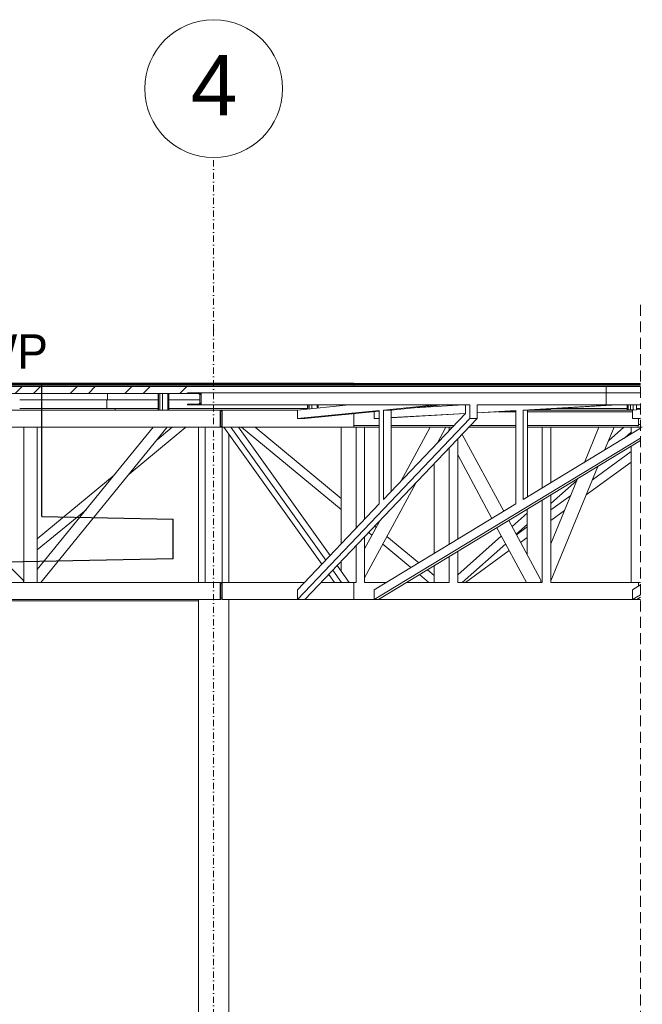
# Model space of a CAD drawing. Header units: centimetres. Extents: x -1589 to 108054, y -205274 to 31709.
# Tile 74 of 256: x 2344 to 2705, y -4280 to -3709. Entities that reach past the tile are written whole.
import ezdxf

# ---------------------------------------------------------------- set-up
doc = ezdxf.new("R2010")
doc.units = ezdxf.units.CM
doc.header["$LTSCALE"] = 0.01
doc.header["$MEASUREMENT"] = 0
doc.linetypes.add('DASHED', pattern=[19.05, 12.7, -6.35])
doc.linetypes.add('Kropki i Kreski', pattern=[72, 36, -18, 0, -18])
for name, color, linetype, lineweight in [('2_lądowisko_IFC.ISTN_Nr_pióra__1', 8, 'Continuous', 9), ('2_stropy.K_IR_Nr_pióra__1', 8, 'Continuous', 9), ('4_osie.ISTN_Nr_pióra__1', 8, 'Continuous', 15), ('Nowe_2_stropy.K_IR_Nr_pióra__86', 7, 'Continuous', 0), ('Nowe_2_stropy.K_IR_Nr_pióra__89', 7, 'Continuous', 9), ('Nowe_3_lądowisko.K_IR_Nr_pióra__84', 7, 'Continuous', 15)]:
    doc.layers.add(name, color=color, linetype=linetype, lineweight=lineweight)
doc.layers.add('_KD', color=7, linetype='Continuous')
doc.layers.add('Nowe_2_stropy.K_IR', color=7, linetype='Continuous')
doc.styles.add('GENERATED_STYLE_1', font='txt')

msp = doc.modelspace()

# ---------------------------------------------------------------- hatches: boundary and pattern name
at = {"layer": 'Nowe_2_stropy.K_IR', "linetype": 'Continuous', "lineweight": 5, "ltscale": 0.1}
h = msp.add_hatch(dxfattribs=at)
h.set_pattern_fill('Stal', color=8, scale=0.1, style=0, pattern_type=2)
h.set_pattern_definition([(45, (-1.934, -5325.058), (-15.9099, 15.9099), []), (45, (-7.237, -5319.755), (-15.9099, 15.9099), [])])
h.paths.add_polyline_path([(2048.28753, -3921.50777), (2048.28753, -3925.50777), (2448.33636, -3925.50777), (2448.33636, -3921.50777)])

# ---------------------------------------------------------------- linework, layer by layer
at = {"layer": '2_lądowisko_IFC.ISTN_Nr_pióra__1', "color": 8, "linetype": 'Continuous', "lineweight": 5, "ltscale": 0.1}
for p, q in [((2049.48876, -3920.65833), (2537.97235, -3920.65833)), ((2363.53907, -3920.05833), (2276.93455, -3920.05833)), ((2363.53907, -3920.05833), (2363.53907, -3920.65833)), ((2363.71228, -3920.05833), (2363.7049, -3920.05833)), ((2363.71228, -3920.05833), (2363.71228, -3920.65833)), ((2450.3168, -3920.05833), (2363.71228, -3920.05833)), ((2450.3168, -3920.05833), (2450.3168, -3920.65833)), ((2450.53994, -3920.05833), (2450.53099, -3920.05833)), ((2450.53994, -3920.05833), (2450.53994, -3920.65833)), ((2537.35994, -3920.05833), (2450.53994, -3920.05833)), ((2537.35994, -3920.05833), (2537.35994, -3920.65833)), ((2537.63114, -3920.25833), (2537.63114, -3920.05833)), ((2537.97235, -3920.65833), (2537.97235, -3921.50777)), ((2704.41567, -3920.65833), (2537.97235, -3920.65833)), ((2344.15867, -3929.05833), (2395.14922, -3929.05833)), ((2394.71005, -3934.15833), (2394.70999, -3929.05833)), ((2395.14922, -3929.05833), (2395.14922, -3925.50777)), ((2395.14922, -3929.05833), (2424.52704, -3929.05833)), ((2424.52704, -3935.05722), (2424.52704, -3925.50777)), ((2424.64689, -3935.05722), (2424.64689, -3925.50777)), ((2425.44684, -3935.05722), (2425.44684, -3925.50777)), ((2427.08605, -3935.05722), (2427.08605, -3925.50777)), ((2430.20381, -3935.05722), (2430.20381, -3925.50777)), ((2430.76294, -3935.05722), (2430.76294, -3925.50777)), ((2430.76294, -3929.05833), (2448.73756, -3929.05833)), ((2441.53712, -3925.05782), (2441.53712, -3925.45782)), ((2449.53757, -3925.05783), (2441.53712, -3925.05782)), ((2448.38606, -3925.63356), (2448.73756, -3926.05782)), ((2449.53758, -3926.05782), (2448.73756, -3926.05782)), ((2448.73756, -3926.05782), (2448.73756, -3931.05782)), ((2449.53757, -3925.05783), (2605.327, -3925.05783)), ((2449.53761, -3932.05782), (2449.53757, -3925.05783)), ((2605.327, -3925.05783), (2609.65721, -3925.05783)), ((2684.39266, -3925.05804), (2609.65721, -3925.05783)), ((2704.41567, -3925.05793), (2684.39266, -3925.05804)), ((2684.39266, -3925.05804), (2684.39266, -3925.45783)), ((2684.39266, -3925.45791), (2684.39266, -3931.65783)), ((2460.49452, -3935.05833), (2299.90483, -3935.05833)), ((2344.15867, -3934.15833), (2399.54158, -3934.15833)), ((2399.54158, -3935.05833), (2399.54158, -3934.15833)), ((2399.54158, -3934.15833), (2424.52704, -3934.15833)), ((2424.52704, -3935.05722), (2424.64689, -3935.05722)), ((2424.64689, -3935.05722), (2425.44684, -3935.05722)), ((2425.44684, -3935.05722), (2426.17547, -3935.05722)), ((2426.17547, -3935.05722), (2427.08605, -3935.05722)), ((2427.08605, -3935.05722), (2430.20381, -3935.05722)), ((2430.20381, -3935.05722), (2430.76294, -3935.05722)), ((2430.76294, -3934.15833), (2511.13132, -3934.15833)), ((2447.53748, -3931.65782), (2441.53712, -3931.65782)), ((2441.53712, -3931.65782), (2441.53712, -3932.05782)), ((2449.53761, -3932.05782), (2441.53712, -3932.05782)), ((2441.53712, -3932.05782), (2449.53761, -3932.05782)), ((2449.5376, -3931.65782), (2447.53748, -3931.65782)), ((2448.73756, -3931.05782), (2448.38606, -3931.48209)), ((2449.5376, -3931.05782), (2448.73756, -3931.05782)), ((2605.32701, -3932.05782), (2449.53761, -3932.05782)), ((2460.49452, -3935.16393), (2460.49452, -3935.05833)), ((2460.49452, -3935.05833), (2461.7004, -3935.05833)), ((2460.49452, -3936.02158), (2460.49452, -3935.16393)), ((2460.49452, -3935.16393), (2460.9004, -3935.27269)), ((2460.49452, -3944.09508), (2460.49452, -3936.02158)), ((2460.66609, -3936.09264), (2460.49452, -3936.02158)), ((2460.9004, -3936.65833), (2460.66609, -3936.09264)), ((2460.9004, -3935.27269), (2461.48604, -3935.85833)), ((2461.48604, -3935.85833), (2461.7004, -3936.65833)), ((2461.7004, -3935.05833), (2461.7004, -3936.65833)), ((2505.32801, -3935.05833), (2461.7004, -3935.05833)), ((2535.33122, -3932.05782), (2505.32801, -3935.05833)), ((2505.32801, -3935.05833), (2505.32801, -3940.06457)), ((2552.83017, -3935.31407), (2505.32801, -3940.06457)), ((2552.83017, -3935.74712), (2509.65822, -3940.06457)), ((2511.13132, -3934.47796), (2511.13132, -3932.05782)), ((2511.25117, -3934.46598), (2511.25117, -3932.05782)), ((2512.05112, -3934.38598), (2512.05112, -3932.05782)), ((2513.69033, -3934.22204), (2513.69033, -3932.05782)), ((2516.80809, -3933.91025), (2516.80809, -3932.05782)), ((2517.36722, -3933.85433), (2517.36722, -3932.05782)), ((2549.76219, -3936.05833), (2549.71827, -3936.05833)), ((2549.76219, -3936.05393), (2549.76219, -3940.06457)), ((2552.83017, -3989.53345), (2552.83017, -3935.31407)), ((2585.39067, -3932.05782), (2555.33002, -3935.06407)), ((2555.33002, -3986.90858), (2555.33002, -3935.06407)), ((2559.66023, -3935.06407), (2555.33002, -3935.06407)), ((2589.72088, -3932.05782), (2559.66023, -3935.06407)), ((2559.66023, -3982.36181), (2559.66023, -3935.06407)), ((2601.73345, -3932.05782), (2573.31453, -3933.69856)), ((2596.60483, -3932.35392), (2596.60483, -3932.05782)), ((2597.16394, -3932.32164), (2597.16394, -3932.05782)), ((2598.54958, -3932.24164), (2598.54958, -3932.05782)), ((2600.18881, -3932.147), (2600.18881, -3932.05782)), ((2602.82716, -3937.03609), (2602.82715, -3932.05782)), ((2605.32701, -3940.05834), (2605.32701, -3932.05782)), ((2609.65723, -3940.05834), (2609.65692, -3932.05782)), ((2684.39266, -3932.05804), (2609.65692, -3932.05782)), ((2632.04495, -3935.31407), (2609.65709, -3936.60661)), ((2632.04495, -3935.4584), (2609.6571, -3936.75093)), ((2632.04495, -3936.05833), (2621.65365, -3936.05833)), ((2632.04495, -3989.53345), (2632.04495, -3935.31407)), ((2688.44193, -3932.05805), (2636.37516, -3935.06407)), ((2636.37516, -3986.90858), (2636.37516, -3935.06407)), ((2638.87501, -3935.06407), (2636.37516, -3935.06407)), ((2690.94169, -3932.05806), (2638.87501, -3935.06407)), ((2638.87501, -3985.39324), (2638.87501, -3935.06407)), ((2699.75821, -3936.05833), (2638.87501, -3936.05833)), ((2699.75821, -3935.05833), (2638.9745, -3935.05833)), ((2646.60483, -3935.0181), (2646.60483, -3934.6178)), ((2646.60483, -3935.0181), (2647.16394, -3935.0181)), ((2647.16394, -3935.0181), (2647.16394, -3934.58552)), ((2647.16394, -3935.0181), (2648.54958, -3935.0181)), ((2648.54958, -3935.0181), (2648.54958, -3934.50552)), ((2648.54958, -3935.0181), (2649.46016, -3935.0181)), ((2649.46016, -3935.0181), (2650.18881, -3935.0181)), ((2650.18881, -3935.0181), (2650.18881, -3934.41088)), ((2650.18881, -3935.0181), (2651.98881, -3935.0181)), ((2651.1745, -3935.05833), (2651.1745, -3935.0181)), ((2651.98881, -3935.0181), (2651.98881, -3934.30696)), ((2651.98881, -3935.0181), (2652.10869, -3935.0181)), ((2652.10869, -3935.0181), (2652.10869, -3934.30004)), ((2654.56327, -3934.15833), (2696.60483, -3934.15833)), ((2684.39266, -3931.65796), (2684.39266, -3932.05804)), ((2704.41567, -3932.05808), (2684.39266, -3932.05804)), ((2704.41567, -3932.05809), (2684.39266, -3932.05805)), ((2696.60483, -3935.0181), (2696.60483, -3932.05807)), ((2696.60483, -3935.0181), (2697.16394, -3935.0181)), ((2697.16394, -3935.0181), (2697.16394, -3932.05807)), ((2697.16394, -3935.0181), (2698.54958, -3935.0181)), ((2698.54958, -3935.0181), (2698.54958, -3932.05807)), ((2698.54958, -3935.0181), (2699.46017, -3935.0181)), ((2699.46017, -3935.0181), (2700.18881, -3935.0181)), ((2704.41567, -3934.78943), (2699.75821, -3935.05833)), ((2699.75821, -3935.05833), (2699.75821, -3936.05833)), ((2699.75821, -3936.05833), (2699.75821, -3940.06457)), ((2700.18881, -3935.0181), (2700.18881, -3932.05808)), ((2700.18881, -3935.0181), (2700.45496, -3935.0181)), ((2701.98881, -3934.92955), (2701.98881, -3932.05808)), ((2702.1087, -3934.92262), (2702.1087, -3932.05808)), ((2702.1087, -3934.15833), (2704.41567, -3934.15833)), ((2460.9004, -3943.45833), (2460.9004, -3936.65833)), ((2461.7004, -3936.65833), (2461.7004, -3943.45833)), ((2605.32701, -3940.05834), (2505.32785, -4045.0585)), ((2505.32801, -3940.06457), (2509.65822, -3940.06457)), ((2609.65723, -3940.05834), (2509.65806, -4045.0585)), ((2537.97235, -3937.23299), (2537.97235, -3944.05833)), ((2552.83017, -3939.88745), (2549.76219, -3940.06457)), ((2549.76219, -3940.06457), (2552.26204, -3940.06457)), ((2552.83017, -3940.03177), (2552.26204, -3940.06457)), ((2602.82716, -3937.03609), (2555.33002, -3986.90858)), ((2602.82716, -3937.00093), (2559.66023, -3939.49312)), ((2602.71715, -3937.1516), (2559.66023, -3939.63745)), ((2609.65723, -3940.05834), (2605.32701, -3940.05834)), ((2704.41567, -3939.79568), (2699.75821, -3940.06457)), ((2699.75821, -3940.06457), (2702.25806, -3940.06457)), ((2704.41567, -3939.94001), (2702.25806, -3940.06457)), ((2703.23989, -3943.45833), (2703.23989, -3940.00789)), ((2460.49452, -3945.05833), (2299.8474, -3945.05833)), ((2346.5922, -3945.05833), (2346.5922, -4035.05833)), ((2354.38658, -3945.05833), (2354.38658, -4035.05833)), ((2354.38658, -4027.53328), (2421.67066, -3945.05833)), ((2356.36771, -4035.05833), (2429.79082, -3945.05833)), ((2407.61666, -3972.23878), (2440.47784, -3945.05833)), ((2423.89373, -3952.28681), (2432.63297, -3945.05833)), ((2447.8104, -4035.05833), (2447.8104, -3945.05833)), ((2451.7004, -4035.05833), (2451.7004, -3945.05833)), ((2460.49452, -3944.09508), (2460.66609, -3944.02401)), ((2460.49452, -3944.95272), (2460.49452, -3944.09508)), ((2460.9004, -3944.84397), (2460.49452, -3944.95272)), ((2460.49452, -3945.05833), (2460.49452, -3944.95272)), ((2460.49452, -3945.05833), (2461.7004, -3945.05833)), ((2460.66609, -3944.02401), (2460.9004, -3943.45833)), ((2461.48604, -3944.25833), (2460.9004, -3944.84397)), ((2461.7004, -3943.45833), (2461.48604, -3944.25833)), ((2461.7004, -3943.45833), (2461.7004, -3945.05833)), ((2461.7004, -4035.05833), (2461.7004, -3945.05833)), ((2537.97235, -3945.05833), (2461.7004, -3945.05833)), ((2462.66626, -3945.05832), (2519.4309, -4024.60303)), ((2466.66602, -3945.05832), (2521.71738, -4022.2022)), ((2471.15473, -3945.05832), (2524.28337, -4019.50788)), ((2530.65193, -3992.85803), (2472.90989, -3945.05833)), ((2530.65193, -3986.36712), (2480.75091, -3945.05833)), ((2530.65193, -3945.05833), (2530.65193, -4012.82083)), ((2537.97235, -3945.05833), (2537.97235, -3944.05833)), ((2552.83017, -3944.05833), (2537.97235, -3944.05833)), ((2538.44616, -3945.05833), (2537.97235, -3945.05833)), ((2539.31219, -3945.05833), (2538.44616, -3945.05833)), ((2539.31219, -3945.05833), (2539.31219, -4003.72747)), ((2544.31219, -3945.05833), (2539.31219, -3945.05833)), ((2544.31219, -3945.05833), (2544.31219, -3998.47742)), ((2552.83017, -3945.05833), (2544.31219, -3945.05833)), ((2596.13938, -3944.05833), (2559.66023, -3944.05833)), ((2592.44616, -3945.05833), (2559.66023, -3945.05833)), ((2582.36161, -3945.05833), (2565.56676, -3976.1599)), ((2591.31327, -3945.3723), (2586.63219, -3954.04097)), ((2591.31327, -3945.3723), (2591.44659, -3945.05833)), ((2593.31219, -3945.05833), (2592.44616, -3945.05833)), ((2593.31219, -3945.05833), (2593.31219, -3947.02691)), ((2595.18701, -3945.05833), (2593.31219, -3945.05833)), ((2632.04495, -3945.05833), (2604.89538, -3945.05833)), ((2632.04495, -3944.05833), (2605.84775, -3944.05833)), ((2704.41567, -3945.66412), (2636.37516, -3986.90858)), ((2703.25144, -3944.05833), (2638.87501, -3944.05833)), ((2646.44617, -3945.05833), (2638.87501, -3945.05833)), ((2647.3122, -3945.05833), (2646.44617, -3945.05833)), ((2647.3122, -3945.05833), (2647.3122, -3980.27882)), ((2652.3122, -3945.05833), (2647.3122, -3945.05833)), ((2652.3122, -3945.05833), (2652.3122, -3977.24795)), ((2687.28721, -3945.05833), (2652.3122, -3945.05833)), ((2671.80036, -3965.43471), (2680.19543, -3945.05833)), ((2683.54336, -3958.31639), (2689.00568, -3945.05833)), ((2685.76316, -3952.92854), (2694.60927, -3945.05833)), ((2688.84211, -3945.05833), (2687.28721, -3945.05833)), ((2702.08519, -3945.05833), (2688.84211, -3945.05833)), ((2698.9904, -3948.95278), (2698.9904, -3945.05833)), ((2702.08519, -3945.05833), (2705.41504, -3945.05833)), ((2702.09674, -3945.05833), (2702.91323, -3944.76543)), ((2702.91323, -3944.76543), (2703.25144, -3944.05833)), ((2703.25144, -3943.53297), (2703.23989, -3943.45833)), ((2704.41567, -3943.45833), (2703.23989, -3943.45833)), ((2703.25144, -3944.05833), (2703.25144, -3943.53297)), ((2465.5904, -4035.05833), (2465.5904, -3949.15594)), ((2704.41567, -3951.31124), (2549.76191, -4045.0585)), ((2704.41567, -3952.82659), (2552.26176, -4045.0585)), ((2598.31219, -3951.97074), (2598.31219, -4009.98141)), ((2625.04919, -3993.7741), (2600.96897, -3949.1811)), ((2695.1109, -3951.30444), (2698.9904, -3947.85293)), ((2593.31219, -3957.22079), (2593.31219, -4013.01228)), ((2676.45558, -3975.51975), (2698.9904, -3959.20199)), ((2698.9904, -4035.05833), (2698.9904, -3956.11525)), ((2618.17736, -3997.93964), (2598.31219, -3961.15228)), ((2584.65194, -3966.31415), (2584.65194, -4018.26191)), ((2652.3122, -4034.1202), (2679.61012, -3967.86309)), ((2671.50493, -3965.61379), (2671.85484, -3965.30248)), ((2672.83083, -3984.31768), (2698.9904, -3965.3752)), ((2354.38658, -4009.77825), (2398.92534, -3972.93891)), ((2652.3122, -4012.73609), (2667.86713, -3974.9814)), ((2652.3122, -3989.38158), (2667.50207, -3975.86745)), ((2573.9191, -3977.58374), (2544.31219, -4032.41137)), ((2647.3122, -3987.44129), (2647.3122, -4035.05833)), ((2652.3122, -3984.41041), (2652.3122, -4035.05833)), ((2652.3122, -3993.00228), (2663.89938, -3984.61185)), ((2346.0953, -4033.69472), (2301.91282, -3990.38699)), ((2354.38658, -4016.26698), (2382.64827, -3992.89089)), ((2552.83017, -3989.53345), (2505.32801, -4039.41121)), ((2632.04495, -3989.53345), (2549.76219, -4039.41121)), ((2638.65194, -3992.69092), (2638.65194, -4018.9644)), ((2652.3122, -3999.17549), (2660.27463, -3993.40979)), ((2544.73935, -3998.02889), (2544.31219, -3997.67528)), ((2646.24324, -4033.02235), (2627.9631, -3999.17023)), ((2629.85322, -4002.67047), (2638.65194, -3994.84243)), ((2552.85367, -3999.70266), (2544.31219, -4015.52023)), ((2550.97158, -4003.18802), (2550.16791, -4002.52273)), ((2638.22145, -4035.05833), (2621.09127, -4003.33576)), ((2632.29434, -4007.19106), (2638.65194, -4001.53483)), ((2632.41329, -4007.41134), (2638.65194, -4002.89385)), ((2544.31219, -4008.67131), (2544.31219, -4035.05833)), ((2548.54929, -4007.67373), (2546.7113, -4006.15221)), ((2575.72077, -4023.67576), (2557.27503, -4008.4061)), ((2598.31219, -4030.73189), (2623.69202, -4008.15197)), ((2634.80976, -4011.84923), (2638.65194, -4009.06706)), ((2539.31219, -4013.92136), (2539.31219, -4035.05833)), ((2571.1943, -4026.41959), (2554.85274, -4012.89181)), ((2600.97153, -4035.05833), (2626.13313, -4012.67256)), ((2593.31219, -4020.17474), (2593.31219, -4035.05833)), ((2598.31219, -4017.14387), (2598.31219, -4035.05833)), ((2602.758, -4035.05833), (2628.25255, -4016.5974)), ((2528.44191, -4025.33527), (2535.38047, -4035.05833)), ((2530.65193, -4023.01472), (2530.65193, -4028.43219)), ((2584.65194, -4025.42437), (2584.65194, -4035.05833)), ((2523.58943, -4030.43041), (2526.892, -4035.05833)), ((2525.87591, -4028.02959), (2530.89176, -4035.05833)), ((2581.62989, -4035.05833), (2576.18908, -4030.55435)), ((2584.65194, -4031.06911), (2580.71555, -4027.81051)), ((2646.39342, -4033.37606), (2646.24324, -4033.02235)), ((2646.44616, -4033.79329), (2646.39342, -4033.37606)), ((2259.3691, -4035.05833), (2460.49452, -4035.05833)), ((2346.22506, -4033.9222), (2346.0953, -4033.69472)), ((2346.31176, -4034.26264), (2346.22506, -4033.9222)), ((2346.34221, -4034.66422), (2346.31176, -4034.26264)), ((2346.34221, -4035.05833), (2346.34221, -4034.66422)), ((2460.49452, -4035.13672), (2460.49452, -4035.05833)), ((2460.49452, -4035.05833), (2461.7004, -4035.05833)), ((2460.49452, -4035.978), (2460.49452, -4035.13672)), ((2460.49452, -4035.13672), (2460.71269, -4035.18012)), ((2460.49452, -4044.13865), (2460.49452, -4035.978)), ((2460.66609, -4036.09264), (2460.49452, -4035.978)), ((2460.83951, -4036.35218), (2460.66609, -4036.09264)), ((2460.71269, -4035.18012), (2461.23177, -4035.52696)), ((2460.9004, -4036.65833), (2460.83951, -4036.35218)), ((2460.9004, -4043.45833), (2460.9004, -4036.65833)), ((2461.23177, -4035.52696), (2461.57861, -4036.04603)), ((2461.57861, -4036.04603), (2461.7004, -4036.65833)), ((2461.7004, -4035.05833), (2461.7004, -4036.65833)), ((2509.47357, -4035.05833), (2461.7004, -4035.05833)), ((2461.7004, -4036.65833), (2461.7004, -4043.45833)), ((2537.97235, -4035.05833), (2519.18194, -4035.05833)), ((2537.97235, -4045.05833), (2537.97235, -4035.05833)), ((2537.97235, -4035.05833), (2539.31219, -4035.05833)), ((2544.31219, -4035.05833), (2556.94309, -4035.05833)), ((2568.75892, -4035.05833), (2593.31219, -4035.05833)), ((2598.31219, -4035.05833), (2647.3122, -4035.05833)), ((2646.44616, -4035.05833), (2646.44616, -4033.79329)), ((2652.3122, -4035.05833), (2703.23989, -4035.05833)), ((2704.41567, -4036.58798), (2699.75821, -4039.41121)), ((2703.23989, -4035.05833), (2704.41567, -4035.05833)), ((2703.23989, -4036.65833), (2703.25143, -4036.55786)), ((2703.23989, -4037.30071), (2703.23989, -4036.65833)), ((2703.25143, -4036.55786), (2703.25143, -4035.05833)), ((2460.49452, -4044.13865), (2460.66609, -4044.02401)), ((2460.49452, -4044.97993), (2460.49452, -4044.13865)), ((2460.71269, -4044.93653), (2460.49452, -4044.97993)), ((2460.66609, -4044.02401), (2460.83951, -4043.76447)), ((2461.23177, -4044.5897), (2460.71269, -4044.93653)), ((2460.83951, -4043.76447), (2460.9004, -4043.45833)), ((2461.57861, -4044.07062), (2461.23177, -4044.5897)), ((2461.7004, -4043.45833), (2461.57861, -4044.07062)), ((2461.7004, -4043.45833), (2461.7004, -4045.05833)), ((2505.32801, -4039.41121), (2505.32785, -4045.0585)), ((2549.76219, -4039.41121), (2549.76191, -4045.0585)), ((2699.75821, -4039.41121), (2699.75794, -4045.0585)), ((2704.41567, -4042.2351), (2699.75794, -4045.0585)), ((2704.41567, -4043.75044), (2702.25779, -4045.0585)), ((2703.25143, -4045.05833), (2703.25143, -4044.45617)), ((2186.7004, -4045.85833), (2447.8104, -4045.85833)), ((2249.84523, -4045.0585), (2460.49452, -4045.05833)), ((2447.8104, -4596.05833), (2447.8104, -4045.05833)), ((2460.49452, -4045.05833), (2460.49452, -4044.97993)), ((2505.32798, -4045.05833), (2461.7004, -4045.05833)), ((2465.5904, -4596.05833), (2465.5904, -4045.05833)), ((2509.65806, -4045.0585), (2505.32785, -4045.0585)), ((2537.97235, -4045.05833), (2509.65793, -4045.05833)), ((2537.97235, -4045.05833), (2549.76198, -4045.05833)), ((2552.26176, -4045.0585), (2549.76191, -4045.0585)), ((2552.26168, -4045.05833), (2699.75801, -4045.05833)), ((2702.25779, -4045.0585), (2699.75794, -4045.0585)), ((2702.25779, -4045.05833), (2703.25143, -4045.05833)), ((2704.41567, -4045.05833), (2703.25143, -4045.05833))]:
    msp.add_line(p, q, dxfattribs=at)
at = {"layer": '2_lądowisko_IFC.ISTN_Nr_pióra__1', "color": 8, "linetype": 'Continuous', "lineweight": 5, "ltscale": 0.1, "flags": 128}
for points in [[(2441.53712, -3925.45782), (2447.53748, -3925.45782), (2448.38606, -3925.63356)], [(2448.38606, -3931.48209), (2447.53748, -3931.65782), (2441.53712, -3931.65782)]]:
    msp.add_lwpolyline(points, dxfattribs=at)
at = {"layer": '2_stropy.K_IR_Nr_pióra__1', "color": 8, "linetype": 'Continuous', "lineweight": 5, "ltscale": 0.1}
msp.add_line((2460.84681, -3935.25833), (2461.7004, -3935.25833), dxfattribs=at)
at = {"layer": '4_osie.ISTN_Nr_pióra__1', "color": 7, "linetype": 'Kropki i Kreski', "lineweight": 15, "ltscale": 10}
for q in [(2456.7004, -3788.57719), (2456.7004, -5625.05833)]:
    msp.add_line((2456.7004, -3888.57719), q, dxfattribs=at)
at = {"layer": '4_osie.ISTN_Nr_pióra__1', "color": 8, "linetype": 'DASHED', "lineweight": 5, "ltscale": 50}
msp.add_lwpolyline([(2704.41567, -3874.10116), (2704.41567, -5865.00014)], dxfattribs=at)
at = {"layer": '4_osie.ISTN_Nr_pióra__1', "color": 7, "linetype": 'Continuous', "lineweight": 0, "ltscale": 0.1}
msp.add_circle((2456.7004, -3748.57719), 40, dxfattribs=at)
at = {"layer": '4_osie.ISTN_Nr_pióra__1', "color": 7, "linetype": 'Kropki i Kreski', "lineweight": 15, "ltscale": 0.1}
msp.add_point((2456.7004, -3888.57719), dxfattribs=at)
msp.add_point((2456.7004, -3888.57719), dxfattribs=at)
at = {"layer": '_KD', "color": 92, "lineweight": 30}
for points in [[(2357.0987, -3996.90373), (2357.0987, -3919.55833)], [(2357.0987, -3996.90373), (2433.16177, -3998.42499)], [(2433.16177, -4021.42499), (2433.16177, -3998.42499)], [(2433.16177, -4021.42499), (1938.63417, -4031.31554)]]:
    msp.add_lwpolyline(points, dxfattribs=at)
at = {"layer": 'Nowe_2_stropy.K_IR_Nr_pióra__86', "color": 8, "linetype": 'Continuous', "lineweight": 5, "ltscale": 0.1}
for p, q in [((2448.33636, -3921.50777), (2048.28753, -3921.50777)), ((2448.33636, -3925.50777), (2048.28753, -3925.50777))]:
    msp.add_line(p, q, dxfattribs=at)
at = {"layer": 'Nowe_2_stropy.K_IR_Nr_pióra__89', "color": 8, "linetype": 'Continuous', "lineweight": 5, "ltscale": 0.1}
for p, q in [((2363.53907, -3920.25833), (2363.7049, -3920.25833)), ((2448.33636, -3921.50777), (2684.39251, -3921.50777)), ((2450.3168, -3920.25833), (2450.53099, -3920.25833)), ((2537.35994, -3920.25833), (2537.9722, -3920.25833)), ((2537.9722, -3920.65833), (2537.9722, -3920.25833)), ((2684.39251, -3921.50777), (2704.41567, -3921.50777)), ((2684.39251, -3925.05804), (2684.39251, -3921.50777)), ((2448.33636, -3925.50777), (2449.53757, -3925.50777))]:
    msp.add_line(p, q, dxfattribs=at)
at = {"layer": 'Nowe_3_lądowisko.K_IR_Nr_pióra__84', "color": 8, "linetype": 'Continuous', "lineweight": 5, "ltscale": 0.1}
for p, q in [((2048.28753, -3919.55833), (2537.9722, -3919.55833)), ((2363.53907, -3920.05833), (2363.7049, -3920.05833)), ((2450.3168, -3920.05833), (2450.53099, -3920.05833)), ((2520.65139, -3920.05833), (2520.65139, -3919.75833)), ((2537.9722, -3920.05833), (2520.65139, -3920.05833)), ((2537.9722, -3919.75833), (2537.9722, -3919.55833)), ((2537.9722, -3919.75833), (2704.41567, -3919.75833)), ((2537.9722, -3919.75833), (2537.9722, -3920.05833)), ((2537.9722, -3920.05833), (2537.9722, -3920.25833)), ((2537.9722, -3920.25833), (2704.41567, -3920.25833))]:
    msp.add_line(p, q, dxfattribs=at)

# ---------------------------------------------------------------- texts
at = {"layer": '4_osie.ISTN_Nr_pióra__1', "color": 7, "lineweight": 0, "ltscale": 0.1, "insert": (2443.4199, -3746.57669), "char_height": 35, "attachment_point": 4, "style": 'GENERATED_STYLE_1'}
msp.add_mtext('\\A1;{\\pql;\\pt0;\\fArial|b0|i0|c238|p38;4}', dxfattribs=at)
at = {"layer": '_KD', "color": 7, "linetype": 'Continuous', "lineweight": 15, "insert": (2360.56056, -3901.1636), "char_height": 20, "attachment_point": 6, "rotation": 0.0010303, "style": 'GENERATED_STYLE_1'}
msp.add_mtext('\\pxqc;\\A1;WP', dxfattribs=at)

doc.saveas('drawing.dxf')
